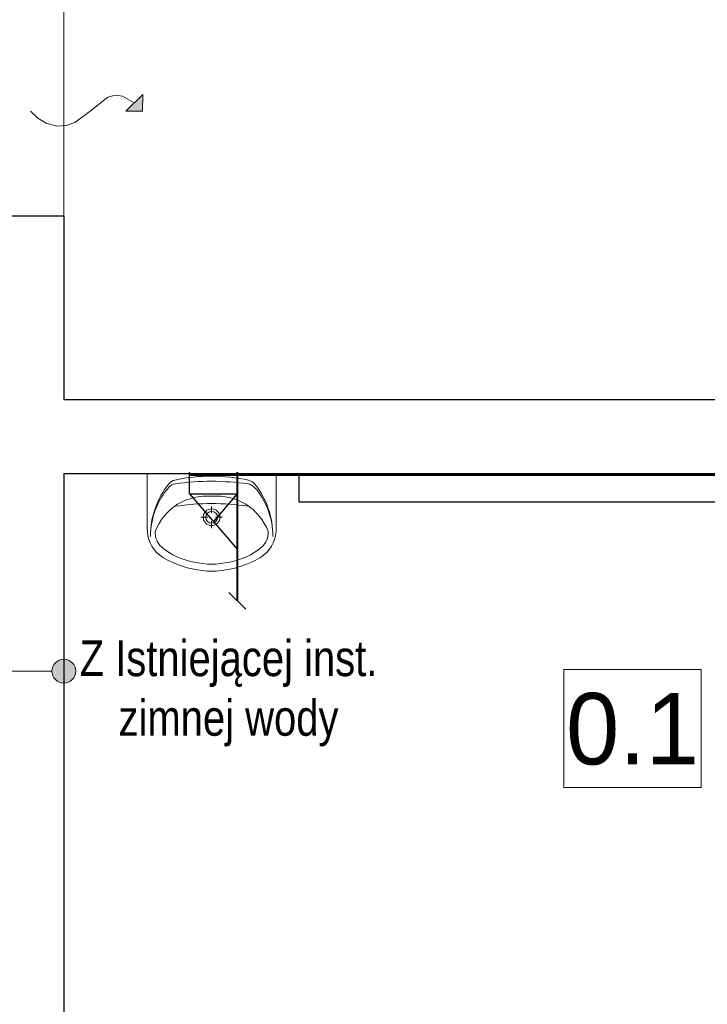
# Model space of a CAD drawing. Extents: x -438200 to -357500, y 15000 to 163871.
# Tile 4 of 148: x -430030 to -427147, y 24766 to 28897. Entities that reach past the tile are written whole.
import ezdxf
from ezdxf.lldxf.tags import DXFTag

# ---------------------------------------------------------------- set-up
doc = ezdxf.new("R2010")
doc.units = 0
doc.header["$MEASUREMENT"] = 0
doc.set_wipeout_variables(frame=1)
doc.layers.get('0').update_dxf_attribs({"color": 252})
for name, color, linetype in [('#armatura', 7, 'Continuous'), ('#IS_ armatura sanitar', 250, 'Continuous'), ('#opisy', 7, 'Continuous'), ('#podkład', 252, 'Continuous'), ('A-Okna', 252, 'Continuous'), ('Arch opisy', 252, 'Continuous'), ('INWENT wyposarzenie', 252, 'Continuous'), ('IS_Opisy_działek_Therm', 7, 'SOLID')]:
    doc.layers.add(name, color=color, linetype=linetype)
for name, color, linetype, lineweight in [('A-Okna_Nr_Pióra__9', 252, 'Continuous', 13), ('Arch opisy_Nr_Pióra__21', 252, 'Continuous', 9), ('INWENT OPISY_Nr_Pióra__21', 252, 'Continuous', 9), ('INWENT wyposarzenie_Nr_Pióra__21', 252, 'Continuous', 9), ('INWENT.ŚCIANY_Nr_Pióra__1', 252, 'Continuous', 25), ('INWENT.ŚCIANY_Nr_Pióra__21', 252, 'Continuous', 9)]:
    doc.layers.add(name, color=color, linetype=linetype, lineweight=lineweight)
doc.layers.add('IS_Ciepła_woda', color=1, linetype='DASHDOT', true_color=0xff0000)
doc.layers.add('IS_Cyrkulacja', color=7, linetype='DASHWAVE', true_color=0x800080)
doc.styles.add('GENERATED_STYLE_3', font='txt')
doc.styles.get("Standard").update_dxf_attribs({"font": 'arial.ttf', "width": 0.8, "bigfont": 'BIGFONT.SHX'})
doc.linetypes.add('CYRKULACJ1', pattern='A,2.5,-1.5,["~",Standard,S=1,R=0,X=-0.5,Y=-0.4],-1.5', length=5.5)
tags = doc.linetypes.add('DASHDOT', pattern=[20, 10, -5, 0, -5]).pattern_tags.tags
tags[10:11] = [DXFTag(74, 4), DXFTag(75, 0), DXFTag(340, '0'), DXFTag(46, 0.0), DXFTag(50, 0.0), DXFTag(44, 0.0), DXFTag(45, 0.0)]
tags[8:9] = [DXFTag(74, 4), DXFTag(75, 0), DXFTag(340, '0'), DXFTag(46, 0.0), DXFTag(50, 0.0), DXFTag(44, 0.0), DXFTag(45, 0.0)]
tags[6:7] = [DXFTag(74, 4), DXFTag(75, 0), DXFTag(340, '0'), DXFTag(46, 0.0), DXFTag(50, 0.0), DXFTag(44, 0.0), DXFTag(45, 0.0)]
tags[4:5] = [DXFTag(74, 4), DXFTag(75, 0), DXFTag(340, '0'), DXFTag(46, 0.0), DXFTag(50, 0.0), DXFTag(44, 0.0), DXFTag(45, 0.0)]
tags = doc.linetypes.add('DASHWAVE', pattern='A,10,-5,-20,[138,IS_LineDef.shx,S=2,R=0,X=-20,Y=0],-5', length=40).pattern_tags.tags
tags[16:17] = [DXFTag(74, 4), DXFTag(75, 0), DXFTag(340, '0'), DXFTag(46, 0.0), DXFTag(50, 0.0), DXFTag(44, 0.0), DXFTag(45, 0.0)]
tags[6:7] = [DXFTag(74, 4), DXFTag(75, 0), DXFTag(340, '0'), DXFTag(46, 0.0), DXFTag(50, 0.0), DXFTag(44, 0.0), DXFTag(45, 0.0)]
tags[4:5] = [DXFTag(74, 4), DXFTag(75, 0), DXFTag(340, '0'), DXFTag(46, 0.0), DXFTag(50, 0.0), DXFTag(44, 0.0), DXFTag(45, 0.0)]
tags = doc.linetypes.add('SOLID', pattern=[10, 10, 0]).pattern_tags.tags
tags[6:7] = [DXFTag(74, 4), DXFTag(75, 0), DXFTag(340, '0'), DXFTag(46, 0.0), DXFTag(50, 0.0), DXFTag(44, 0.0), DXFTag(45, 0.0)]
tags[4:5] = [DXFTag(74, 4), DXFTag(75, 0), DXFTag(340, '0'), DXFTag(46, 0.0), DXFTag(50, 0.0), DXFTag(44, 0.0), DXFTag(45, 0.0)]

# ---------------------------------------------------------------- blocks, each defined once
blk = doc.blocks.new('Symbol Umywalka 14_252', base_point=(-429494.9, 26582.6))
at = {"layer": 'INWENT wyposarzenie_Nr_Pióra__21', "linetype": 'Continuous'}
for p, q in [((-429494.9, 26992.6), (-428954.9, 26992.6)), ((-429494.9, 26992.6), (-429494.9, 26764.1)), ((-429139.9, 26992.6), (-429310, 26992.6)), ((-428954.9, 26992.6), (-428954.9, 26764.1)), ((-429225.1, 26854.8), (-429225.1, 26826)), ((-429241.7, 26809.3), (-429270.5, 26809.3)), ((-429179.6, 26809.3), (-429208.4, 26809.3)), ((-429225.1, 26792.6), (-429225.1, 26763.8))]:
    blk.add_line(p, q, dxfattribs=at)
for radius in [35, 25]:
    blk.add_circle((-429225.1, 26809.3), radius, dxfattribs=at)
for centre, radius, start, end in [((-429230.7, 26305.7), 675.9, 89.4897, 102.694), ((-429219.8, 26305.7), 675.9, 77.2285, 90.4328), ((-429141.5, 26734.5), 339.6, 140.6648, 180.9072), ((-429176, 26732.7), 305.1, 138.5245, 180.6767), ((-429370.8, 26905), 45, 97.8304, 138.5245), ((-429369.3, 26921.2), 45, 102.694, 140.6648), ((-429219.8, 25806.5), 1153.8, 90.245, 97.8304), ((-429231.4, 25806.5), 1153.8, 82.0921, 89.6775), ((-429078.9, 26904.8), 45, 41.398, 82.0921), ((-429080.4, 26921.1), 45, 39.2578, 77.2285), ((-429308.5, 26734.6), 339.6, 359.0153, 39.2578), ((-429274, 26732.8), 305.1, 359.2458, 41.398), ((-429244.3, 26657.7), 240.6, 85.394, 121.0561), ((-429205.6, 26657.7), 240.6, 58.9439, 94.606), ((-429237.8, 26661.6), 240.7, 122.8442, 158.4481), ((-429225, 25881.9), 984.9, 81.1796, 98.8266), ((-429212.1, 26661.6), 240.7, 21.5519, 57.1558), ((-429357.7, 26758.2), 137.4, 177.5448, 231.2546), ((-429381, 26744.5), 80.9, 176.0694, 229.1984), ((-429068.9, 26744.5), 80.9, 310.8016, 3.9306), ((-429092.2, 26758.2), 137.4, 308.7454, 2.4552), ((-429248.4, 26910), 293, 230.7149, 260.0022), ((-429201.5, 26910), 293, 279.9978, 309.2851), ((-429310.7, 26817.2), 212.8, 231.3152, 242.8429), ((-429139.2, 26817.2), 212.8, 297.1571, 308.6848), ((-429211.3, 27026.3), 444.2, 243.7403, 265.7948), ((-429224.9, 26929.3), 316.7, 256.4334, 283.5666), ((-429238.6, 27026.3), 444.2, 274.2052, 296.2597), ((-429224.9, 26852.6), 270, 265.9876, 274.0124)]:
    blk.add_arc(centre, radius, start, end, dxfattribs=at)
blk = doc.blocks.new('Krzywa_8', base_point=(-429984.9, 28512.6))
at = {"layer": 'A-Okna_Nr_Pióra__9', "linetype": 'Continuous'}
blk.add_hatch(color=256, dxfattribs=at).paths.add_polyline_path([(-429514.4, 28512.6), (-429585.1, 28513), (-429514, 28583.3)], flags=0)
for p, q in [((-429585.1, 28513), (-429514, 28583.3)), ((-429514.4, 28512.6), (-429514, 28583.3)), ((-429514.4, 28512.6), (-429585.1, 28513))]:
    blk.add_line(p, q, dxfattribs=at)
at = {"layer": 'A-Okna_Nr_Pióra__9', "linetype": 'Continuous', "flags": 128}
blk.add_lwpolyline([(-429984.9, 28512.6), (-429953.8, 28483.4), (-429918.7, 28462.2), (-429874.1, 28450), (-429835.4, 28452.5), (-429798.9, 28465.5), (-429734.4, 28512.6), (-429661, 28572.2), (-429629.1, 28579.3), (-429599.2, 28575.3), (-429549.5, 28548.2)], dxfattribs=at)
blk = doc.blocks.new('Linia_44', base_point=(-429844.9, 26163.3))
at = {"layer": 'Arch opisy_Nr_Pióra__21', "linetype": 'Continuous'}
for points in [[(-430434.9, 26163.3), (-430438.8, 26182.4), (-430449.6, 26198.6), (-430465.8, 26209.5), (-430484.9, 26213.3), (-430504.1, 26209.5), (-430520.3, 26198.6), (-430531.1, 26182.4), (-430534.9, 26163.3), (-430531.1, 26144.1), (-430520.3, 26127.9), (-430504.1, 26117.1), (-430484.9, 26113.3), (-430465.8, 26117.1), (-430449.6, 26127.9), (-430438.8, 26144.1)], [(-429794.9, 26163.3), (-429798.8, 26182.4), (-429809.6, 26198.6), (-429825.8, 26209.5), (-429844.9, 26213.3), (-429864.1, 26209.5), (-429880.3, 26198.6), (-429891.1, 26182.4), (-429894.9, 26163.3), (-429891.1, 26144.1), (-429880.3, 26127.9), (-429864.1, 26117.1), (-429844.9, 26113.3), (-429825.8, 26117.1), (-429809.6, 26127.9), (-429798.8, 26144.1)]]:
    blk.add_hatch(color=256, dxfattribs=at).paths.add_polyline_path(points, flags=0)
blk.add_line((-429894.9, 26163.3), (-430434.9, 26163.3), dxfattribs=at)
for centre in [(-430484.9, 26163.3), (-429844.9, 26163.3)]:
    blk.add_circle(centre, 50, dxfattribs=at)
blk = doc.blocks.new('parter')
at = {"layer": 'INWENT.ŚCIANY_Nr_Pióra__1', "color": 252, "linetype": 'Continuous'}
for p, q in [((-429844.9, 28072.6), (-430284.9, 28072.6)), ((-429844.9, 28072.6), (-429844.9, 27302.6)), ((-429844.9, 27302.6), (-425404.9, 27302.6)), ((-429844.9, 26992.6), (-429844.9, 23352.6)), ((-429844.9, 26992.6), (-425504.9, 26992.6))]:
    blk.add_line(p, q, dxfattribs=at)
at = {"layer": 'INWENT.ŚCIANY_Nr_Pióra__21', "color": 252, "linetype": 'Continuous'}
blk.add_line((-429844.9, 28072.6), (-429844.9, 28952.6), dxfattribs=at)
at = {"layer": 'A-Okna', "color": 252, "linetype": 'Continuous', "lineweight": 13}
blk.add_blockref('Krzywa_8', (-429984.9, 28512.6), dxfattribs=at)
at = {"layer": 'Arch opisy', "color": 252, "linetype": 'Continuous'}
blk.add_blockref('Linia_44', (-429844.9, 26163.3), dxfattribs=at)
at = {"layer": 'INWENT wyposarzenie', "color": 252, "linetype": 'Continuous', "lineweight": 13}
blk.add_blockref('Symbol Umywalka 14_252', (-429494.9, 26582.6), dxfattribs=at)
at = {"color": 252, "linetype": 'Continuous', "ltscale": 1712983.114872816}
blk.add_wipeout([(-427748.4, 26170.1), (-427172.4, 26170.1), (-427172.4, 25676), (-427748.4, 25676)], dxfattribs=at).dxf.layer = 'INWENT OPISY_Nr_Pióra__21'
at = {"layer": 'INWENT OPISY_Nr_Pióra__21', "color": 252, "linetype": 'Continuous', "flags": 128}
blk.add_lwpolyline([(-427748.4, 26170.1), (-427172.4, 26170.1), (-427172.4, 25676), (-427748.4, 25676)], close=True, dxfattribs=at)
at = {"layer": 'INWENT OPISY_Nr_Pióra__21', "color": 252, "linetype": 'Continuous', "insert": (-427460.4, 25767.9), "char_height": 300, "attachment_point": 8, "style": 'GENERATED_STYLE_3'}
blk.add_mtext('{0.1 }', dxfattribs=at)
blk = doc.blocks.new('ks')
at = {"layer": '#armatura', "color": 7, "lineweight": 30}
for p, q in [((-16727.92, -26593.79), (-16751.19, -26573.79)), ((-16727.92, -26573.79), (-16739.55, -26583.79)), ((-16727.92, -26593.79), (-16727.92, -26573.79)), ((-16727.92, -26573.79), (-16718.81, -26573.79)), ((-16727.92, -26593.79), (-16718.79, -26593.79))]:
    blk.add_line(p, q, dxfattribs=at)

msp = doc.modelspace()

# ---------------------------------------------------------------- block references
at = {"layer": '#podkład', "color": 3, "lineweight": 50}
msp.add_blockref('parter', (0, 0), dxfattribs=at)

# ---------------------------------------------------------------- next in the draw order: linework, layer by layer
at = {"color": 4, "lineweight": 40}
msp.add_lwpolyline([(-429117.5, 26998.6), (-429117.5, 26458.6)], dxfattribs=at)
at = {"lineweight": 35}
msp.add_lwpolyline([(-429152.9, 26493.9), (-429082.1, 26423.2)], dxfattribs=at)
at = {"layer": 'IS_Ciepła_woda', "color": 1, "lineweight": 35, "ltscale": 10}
for p, q in [((-429317.5, 26985.4), (-428858.7, 26985.4)), ((-428858.7, 26985.4), (-419372.1, 26985.4))]:
    msp.add_line(p, q, dxfattribs=at)
at = {"layer": 'IS_Cyrkulacja', "color": 6, "linetype": 'CYRKULACJ1', "lineweight": 30, "ltscale": 100}
for p, q in [((-428858.7, 26872.8), (-428858.7, 26985.4)), ((-419460, 26872.8), (-428858.7, 26872.8))]:
    msp.add_line(p, q, dxfattribs=at)

# ---------------------------------------------------------------- next in the draw order: block references
at = {"layer": '#IS_ armatura sanitar', "lineweight": 40, "xscale": -10, "yscale": 10, "zscale": 10, "rotation": 269.9999999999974}
msp.add_blockref('ks', (-163379.6, 194186.7), dxfattribs=at)

# ---------------------------------------------------------------- next in the draw order: texts
at = {"layer": '#opisy', "insert": (-429836.3, 26292.8), "char_height": 150, "width": 1363.797, "attachment_point": 1}
msp.add_mtext('\\pxqc;Z Istniejącej inst. zimnej wody', dxfattribs=at)
at = {"layer": 'IS_Opisy_działek_Therm', "color": 3, "lineweight": 50, "ltscale": 10, "char_height": 180, "rotation": 90}
for insert, attachment_point in [((-427785.2, 28136.2), 7), ((-427727.6, 28116.2), 1), ((-427710.2, 28076.2), 7), ((-427710.2, 28076.2), 7)]:
    msp.add_mtext('\\fArial|b0|i0;', dxfattribs=dict(at, insert=insert, attachment_point=attachment_point))

doc.saveas('drawing.dxf')
